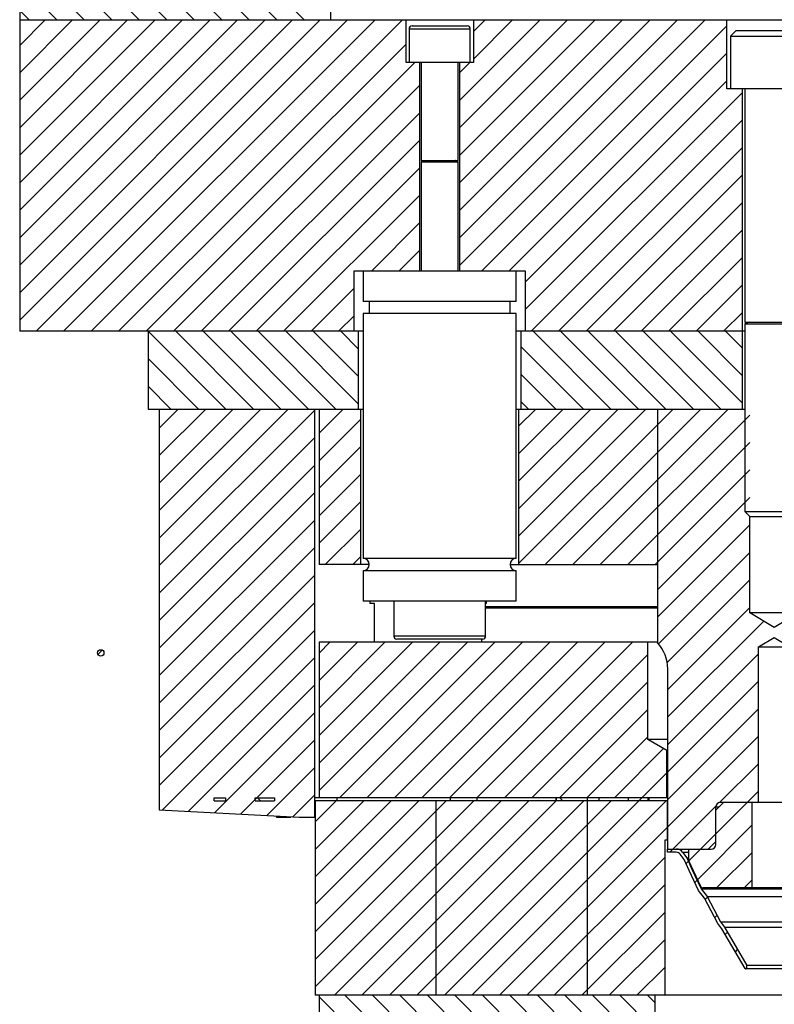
# Model space of a CAD drawing. Header units: inches. Extents: x 1772 to 2706, y -534 to -52.
# Tile 194 of 256: x 1873.63 to 1878.48, y -404.05 to -397.72. Entities that reach past the tile are written whole.
import ezdxf

# ---------------------------------------------------------------- set-up
doc = ezdxf.new("R2010")
doc.units = ezdxf.units.IN
doc.header["$LTSCALE"] = 0.5
doc.header["$MEASUREMENT"] = 0
doc.layers.add('SID-M-F', color=202, linetype='Continuous')
doc.layers.add('SID-M-S', color=105, linetype='Continuous')

msp = doc.modelspace()

# ---------------------------------------------------------------- hatches: boundary and pattern name
at = {"layer": 'SID-M-F'}
h = msp.add_hatch(dxfattribs=at)
h.set_pattern_fill('ANSI31', color=256, angle=90, style=0)
h.set_pattern_definition([(135, (2033.37002, -468.12668), (-0.08838835, -0.08838835), [])])
h.paths.add_polyline_path([(1874.87841, -402.72078), (1874.87841, -402.74078), (1874.95164, -402.74078), (1874.95164, -402.72078)], flags=0)
h = msp.add_hatch(dxfattribs=at)
h.set_pattern_fill('ANSI31', color=256, style=0)
h.set_pattern_definition([(45, (2033.37002, -468.12668), (-0.08838835, 0.08838835), [])])
h.paths.add_polyline_path([(1877.27841, -402.72078), (1877.27841, -402.74078), (1877.35164, -402.74078), (1877.35164, -402.72078)], flags=0)

# ---------------------------------------------------------------- linework, layer by layer
at = {"layer": 'SID-M-F', "linetype": 'Continuous'}
for p, q in [((1875.45966, -397.72078), (1873.62841, -395.88953)), ((1875.28288, -397.72078), (1873.62841, -396.06631)), ((1875.10611, -397.72078), (1873.62841, -396.24308)), ((1874.92933, -397.72078), (1873.62841, -396.41986)), ((1874.75255, -397.72078), (1873.62841, -396.59664)), ((1874.57578, -397.72078), (1873.62841, -396.77341)), ((1874.399, -397.72078), (1873.62841, -396.95019)), ((1874.22222, -397.72078), (1873.62841, -397.12697)), ((1874.04545, -397.72078), (1873.62841, -397.30374)), ((1873.86867, -397.72078), (1873.62841, -397.48052)), ((1873.69189, -397.72078), (1873.62841, -397.6573)), ((1873.62841, -397.88182), (1873.78944, -397.72078)), ((1873.62841, -398.0586), (1873.96622, -397.72078)), ((1873.62841, -398.23537), (1874.143, -397.72078)), ((1873.62841, -398.41215), (1874.31977, -397.72078)), ((1873.62841, -398.58893), (1874.49655, -397.72078)), ((1873.62841, -398.7657), (1874.67333, -397.72078)), ((1873.62841, -398.94248), (1874.8501, -397.72078)), ((1873.62841, -399.11926), (1875.02688, -397.72078)), ((1873.62841, -399.29603), (1875.20366, -397.72078)), ((1873.62841, -399.47281), (1875.38043, -397.72078)), ((1873.62841, -399.64959), (1875.55721, -397.72078)), ((1873.73399, -399.72078), (1875.73399, -397.72078)), ((1873.91076, -399.72078), (1875.91076, -397.72078)), ((1874.08754, -399.72078), (1876.08754, -397.72078)), ((1876.45636, -398.23585), (1876.97142, -397.72078)), ((1876.45636, -398.41262), (1877.1482, -397.72078)), ((1876.45636, -398.5894), (1877.32498, -397.72078)), ((1876.45636, -398.76618), (1877.50175, -397.72078)), ((1876.45636, -398.94295), (1877.67853, -397.72078)), ((1876.45636, -399.11973), (1877.85531, -397.72078)), ((1876.45636, -399.29651), (1878.03208, -397.72078)), ((1876.54494, -397.79371), (1876.61787, -397.72078)), ((1876.54494, -397.97049), (1876.79465, -397.72078)), ((1876.59847, -399.33118), (1878.17391, -397.75574)), ((1874.26432, -399.72078), (1876.11187, -397.87323)), ((1876.77524, -399.33118), (1878.17391, -397.93251)), ((1874.44109, -399.72078), (1876.16928, -397.9926)), ((1876.45636, -398.05907), (1876.52283, -397.9926)), ((1874.61787, -399.72078), (1876.20045, -398.1382)), ((1876.87841, -399.40479), (1878.17391, -398.10929)), ((1876.87841, -399.58157), (1878.27541, -398.18457)), ((1874.79465, -399.72078), (1876.20045, -398.31498)), ((1876.91597, -399.72078), (1878.27541, -398.36134)), ((1874.97142, -399.72078), (1876.20045, -398.49175)), ((1877.09274, -399.72078), (1878.27541, -398.53812)), ((1875.1482, -399.72078), (1876.20045, -398.66853)), ((1877.26952, -399.72078), (1878.27541, -398.7149)), ((1875.32498, -399.72078), (1876.20045, -398.84531)), ((1877.4463, -399.72078), (1878.27541, -398.89167)), ((1875.89136, -399.33118), (1876.20045, -399.02208)), ((1877.62307, -399.72078), (1878.27541, -399.06845)), ((1876.06814, -399.33118), (1876.20045, -399.19886)), ((1877.79985, -399.72078), (1878.27541, -399.24523)), ((1877.97663, -399.72078), (1878.27541, -399.422)), ((1875.50175, -399.72078), (1875.77841, -399.44413)), ((1878.1534, -399.72078), (1878.27541, -399.59878)), ((1875.67853, -399.72078), (1875.77841, -399.62091)), ((1874.95446, -400.22078), (1874.45446, -399.72078)), ((1875.13123, -400.22078), (1874.63123, -399.72078)), ((1875.30801, -400.22078), (1874.80801, -399.72078)), ((1875.48479, -400.22078), (1874.98479, -399.72078)), ((1875.66156, -400.22078), (1875.16156, -399.72078)), ((1875.80591, -400.18835), (1875.33834, -399.72078)), ((1875.80591, -400.01157), (1875.51512, -399.72078)), ((1875.80591, -399.8348), (1875.69189, -399.72078)), ((1877.42933, -400.22078), (1876.92933, -399.72078)), ((1877.60611, -400.22078), (1877.10611, -399.72078)), ((1877.78288, -400.22078), (1877.28288, -399.72078)), ((1877.95966, -400.22078), (1877.45966, -399.72078)), ((1878.13644, -400.22078), (1877.63644, -399.72078)), ((1878.27541, -400.18298), (1877.81321, -399.72078)), ((1878.27541, -400.0062), (1877.98999, -399.72078)), ((1878.27541, -399.82942), (1878.16677, -399.72078)), ((1877.25255, -400.22078), (1876.85091, -399.81914)), ((1874.77768, -400.22078), (1874.45341, -399.89651)), ((1877.07578, -400.22078), (1876.85091, -399.99591)), ((1874.6009, -400.22078), (1874.45341, -400.07329)), ((1876.899, -400.22078), (1876.85091, -400.17269)), ((1874.52541, -400.34358), (1874.6482, -400.22078)), ((1874.52541, -400.52035), (1874.82498, -400.22078)), ((1874.52541, -400.69713), (1875.00175, -400.22078)), ((1874.52541, -400.87391), (1875.17853, -400.22078)), ((1874.52541, -401.05068), (1875.35531, -400.22078)), ((1874.52541, -401.22746), (1875.52541, -400.22746)), ((1875.55341, -400.37624), (1875.70886, -400.22078)), ((1876.83591, -400.33117), (1876.9463, -400.22078)), ((1876.83591, -400.50795), (1877.12307, -400.22078)), ((1876.83591, -400.68473), (1877.29985, -400.22078)), ((1876.83591, -400.8615), (1877.47663, -400.22078)), ((1876.83591, -401.03828), (1877.6534, -400.22078)), ((1876.83591, -401.21506), (1877.83018, -400.22078)), ((1877.18373, -401.22078), (1878.18373, -400.22078)), ((1877.72841, -400.49933), (1878.00696, -400.22078)), ((1875.55341, -400.55301), (1875.82091, -400.28551)), ((1877.36051, -401.22078), (1878.32216, -400.25914)), ((1874.52541, -401.40424), (1875.52541, -400.40424)), ((1877.53729, -401.22078), (1878.32216, -400.43591)), ((1875.55341, -400.72979), (1875.82091, -400.46229)), ((1877.00696, -401.22078), (1877.72841, -400.49933)), ((1874.52541, -401.58101), (1875.52541, -400.58101)), ((1877.71406, -401.22078), (1878.32216, -400.61269)), ((1875.55341, -400.90657), (1875.82091, -400.63907)), ((1874.52541, -401.75779), (1875.52541, -400.75779)), ((1875.55341, -401.08334), (1875.82091, -400.81584)), ((1877.72841, -401.38322), (1878.32216, -400.78947)), ((1874.52541, -401.93457), (1875.52541, -400.93457)), ((1875.59274, -401.22078), (1875.82091, -400.99262)), ((1877.72841, -401.55999), (1878.32216, -400.96624)), ((1874.52541, -402.11134), (1875.52541, -401.11134)), ((1875.76952, -401.22078), (1875.82091, -401.1694)), ((1877.73407, -401.73111), (1878.32216, -401.14302)), ((1874.52541, -402.28812), (1875.52541, -401.28812)), ((1877.79059, -401.85137), (1878.32216, -401.3198)), ((1874.52541, -402.4649), (1875.52541, -401.4649)), ((1877.79441, -402.02432), (1878.32216, -401.49657)), ((1874.52541, -402.64167), (1875.52541, -401.64167)), ((1877.79441, -402.2011), (1878.41121, -401.58429)), ((1875.55341, -401.79045), (1875.62307, -401.72078)), ((1875.55341, -401.96723), (1875.79985, -401.72078)), ((1875.55341, -402.144), (1875.97663, -401.72078)), ((1875.55341, -402.32078), (1876.1534, -401.72078)), ((1875.55341, -402.49756), (1876.33018, -401.72078)), ((1875.55341, -402.67433), (1876.50696, -401.72078)), ((1875.68373, -402.72078), (1876.68373, -401.72078)), ((1875.86051, -402.72078), (1876.86051, -401.72078)), ((1876.03729, -402.72078), (1877.03729, -401.72078)), ((1876.21406, -402.72078), (1877.21406, -401.72078)), ((1876.39084, -402.72078), (1877.39084, -401.72078)), ((1876.56762, -402.72078), (1877.56762, -401.72078)), ((1874.13148, -401.79816), (1874.15893, -401.77072)), ((1874.54425, -402.7996), (1875.52541, -401.81845)), ((1876.74439, -402.72078), (1877.66591, -401.79927)), ((1877.79441, -402.37788), (1878.37791, -401.79438)), ((1874.71223, -402.80841), (1875.52541, -401.99523)), ((1876.92117, -402.72078), (1877.66591, -401.97605)), ((1877.79441, -402.55465), (1878.37791, -401.97115)), ((1877.79441, -402.73143), (1878.37791, -402.14793)), ((1874.8802, -402.81721), (1875.52541, -402.172)), ((1877.09795, -402.72078), (1877.66591, -402.15282)), ((1877.27472, -402.72078), (1877.66591, -402.3296)), ((1877.79441, -402.90821), (1878.37791, -402.32471)), ((1875.04817, -402.82601), (1875.52541, -402.34878)), ((1877.4515, -402.72078), (1877.76772, -402.40457)), ((1875.21615, -402.83482), (1875.52541, -402.52556)), ((1878.12813, -402.75126), (1878.37791, -402.50148)), ((1876.35828, -403.99078), (1877.78891, -402.56015)), ((1875.38412, -402.84362), (1875.52541, -402.70233)), ((1878.30538, -402.75078), (1878.37791, -402.67826)), ((1875.17636, -402.74078), (1875.15636, -402.72078)), ((1875.52841, -402.87611), (1875.66373, -402.74078)), ((1875.52841, -403.05289), (1875.84051, -402.74078)), ((1875.52841, -403.22966), (1876.01729, -402.74078)), ((1875.52841, -403.40644), (1876.19406, -402.74078)), ((1875.52841, -403.58322), (1876.37084, -402.74078)), ((1875.52841, -403.75999), (1876.54762, -402.74078)), ((1875.52841, -403.93677), (1876.72439, -402.74078)), ((1875.65117, -403.99078), (1876.90117, -402.74078)), ((1875.82795, -403.99078), (1877.07795, -402.74078)), ((1876.00472, -403.99078), (1877.25472, -402.74078)), ((1876.1815, -403.99078), (1877.4315, -402.74078)), ((1876.53505, -403.99078), (1877.78505, -402.74078)), ((1877.1209, -402.74078), (1877.1009, -402.72078)), ((1877.27841, -402.72151), (1877.27768, -402.72078)), ((1877.80861, -403.07078), (1878.10388, -402.77551)), ((1877.93043, -403.12573), (1878.30538, -402.75078)), ((1877.98705, -403.24589), (1878.33778, -402.89516)), ((1876.71183, -403.99078), (1877.79241, -402.91021)), ((1878.10894, -403.30078), (1878.33778, -403.07194)), ((1876.88861, -403.99078), (1877.77691, -403.10248)), ((1877.91165, -403.14452), (1877.92668, -403.12949)), ((1877.06538, -403.99078), (1877.77691, -403.27926)), ((1877.96807, -403.26487), (1877.98312, -403.24983)), ((1878.28571, -403.30078), (1878.33778, -403.24872)), ((1878.03518, -403.37454), (1878.04998, -403.35974)), ((1877.24216, -403.99078), (1877.77691, -403.45604)), ((1878.09638, -403.49011), (1878.11118, -403.47532)), ((1878.1638, -403.59948), (1878.17841, -403.58486)), ((1877.41894, -403.99078), (1877.77691, -403.63281)), ((1878.2292, -403.71085), (1878.24381, -403.69624)), ((1877.59571, -403.99078), (1877.77691, -403.80959)), ((1878.29539, -403.82144), (1878.30391, -403.81292)), ((1877.77249, -403.99078), (1877.77691, -403.98637)), ((1876.04248, -404.49078), (1875.55341, -404.00171)), ((1876.21925, -404.49078), (1875.71925, -403.99078)), ((1876.39603, -404.49078), (1875.89603, -403.99078)), ((1876.57281, -404.49078), (1876.07281, -403.99078)), ((1876.74958, -404.49078), (1876.24958, -403.99078)), ((1876.92636, -404.49078), (1876.42636, -403.99078)), ((1877.10314, -404.49078), (1876.60314, -403.99078)), ((1877.27991, -404.49078), (1876.77991, -403.99078)), ((1877.45669, -404.49078), (1876.95669, -403.99078)), ((1877.63347, -404.49078), (1877.13347, -403.99078)), ((1877.71278, -404.39332), (1877.31024, -403.99078)), ((1877.71278, -404.21655), (1877.48702, -403.99078)), ((1877.71278, -404.03977), (1877.6638, -403.99078))]:
    msp.add_line(p, q, dxfattribs=at)
at = {"layer": 'SID-M-S'}
for p, q in [((1873.62841, -393.72078), (1873.62841, -399.72078)), ((1875.62841, -397.72078), (1875.62841, -393.72078)), ((1919.12841, -397.72078), (1873.62841, -397.72078)), ((1876.11187, -397.9926), (1876.11187, -397.72078)), ((1876.13156, -397.77606), (1876.13156, -397.9926)), ((1876.13156, -397.77606), (1876.52526, -397.77606)), ((1876.15124, -397.75637), (1876.50557, -397.75637)), ((1876.52526, -397.9926), (1876.52526, -397.77606)), ((1876.54494, -397.72078), (1876.54494, -397.9926)), ((1878.17391, -398.16078), (1878.17391, -397.72078)), ((1878.23466, -397.78578), (1878.19716, -397.82328)), ((1878.19716, -397.82328), (1878.19716, -398.16078)), ((1878.19716, -397.82328), (1878.75966, -397.82328)), ((1878.23466, -397.78578), (1878.72216, -397.78578)), ((1876.54494, -397.9926), (1876.11187, -397.9926)), ((1876.20045, -399.33118), (1876.20045, -397.9926)), ((1876.2103, -397.9926), (1876.2103, -398.62291)), ((1876.44652, -398.62291), (1876.44652, -397.9926)), ((1876.45636, -397.9926), (1876.45636, -399.33118)), ((1878.78291, -398.16078), (1878.17391, -398.16078)), ((1878.27541, -400.22078), (1878.27541, -398.16078)), ((1878.29091, -398.16078), (1878.29091, -399.66118)), ((1876.2103, -398.62291), (1876.44652, -398.62291)), ((1876.22579, -398.62444), (1876.2103, -398.63007)), ((1876.2103, -398.63007), (1876.2103, -399.33118)), ((1876.2103, -398.63007), (1876.44652, -398.63007)), ((1876.22579, -398.62444), (1876.43103, -398.62444)), ((1876.44652, -398.63007), (1876.43103, -398.62444)), ((1876.44652, -399.33118), (1876.44652, -398.63007)), ((1875.77841, -399.72078), (1875.77841, -399.33118)), ((1875.77841, -399.33118), (1876.87841, -399.33118)), ((1875.83628, -399.33118), (1875.83628, -399.52803)), ((1876.82053, -399.52803), (1876.82053, -399.33118)), ((1876.87841, -399.33118), (1876.87841, -399.72078)), ((1876.82053, -399.52803), (1875.83628, -399.52803)), ((1875.87565, -399.52803), (1875.87565, -399.60677)), ((1876.78116, -399.60677), (1876.78116, -399.52803)), ((1875.83628, -399.60677), (1875.83628, -401.18157)), ((1876.82053, -399.60677), (1875.83628, -399.60677)), ((1876.82053, -401.18157), (1876.82053, -399.60677)), ((1878.29091, -399.66118), (1878.66591, -399.66118)), ((1878.31796, -399.66271), (1878.29091, -399.67255)), ((1878.29091, -399.67255), (1878.29091, -400.87953)), ((1878.29091, -399.67255), (1878.66591, -399.67255)), ((1878.31796, -399.66271), (1878.63885, -399.66271)), ((1875.83628, -399.72078), (1873.62841, -399.72078)), ((1874.45341, -399.72078), (1874.45341, -400.22078)), ((1875.80591, -400.22078), (1875.80591, -399.72078)), ((1878.29091, -399.72078), (1876.82053, -399.72078)), ((1876.85091, -399.72078), (1876.85091, -400.22078)), ((1874.45341, -400.22078), (1875.83628, -400.22078)), ((1874.52541, -400.22078), (1874.52541, -402.79862)), ((1875.52541, -402.84578), (1875.52541, -400.22078)), ((1875.55341, -400.22078), (1875.55341, -401.22078)), ((1875.82091, -401.22078), (1875.82091, -400.22078)), ((1876.82053, -400.22078), (1878.29091, -400.22078)), ((1876.83591, -400.22078), (1876.83591, -401.22078)), ((1877.72841, -400.22078), (1877.72841, -401.72371)), ((1878.29091, -400.87953), (1878.32216, -400.91078)), ((1878.29091, -400.87953), (1878.66591, -400.87953)), ((1878.32216, -401.53078), (1878.32216, -400.91078)), ((1878.32216, -400.91078), (1878.63466, -400.91078)), ((1876.82053, -401.18157), (1875.83628, -401.18157)), ((1875.87565, -401.22078), (1875.55341, -401.22078)), ((1875.83628, -401.26031), (1875.83628, -401.45716)), ((1876.82053, -401.26031), (1875.83628, -401.26031)), ((1876.78116, -401.22078), (1877.72841, -401.22078)), ((1876.82053, -401.45716), (1876.82053, -401.26031)), ((1876.82053, -401.45716), (1875.83628, -401.45716)), ((1875.87841, -401.45716), (1875.87841, -401.47078)), ((1875.90966, -401.47078), (1875.87841, -401.47078)), ((1875.90966, -401.72078), (1875.90966, -401.47078)), ((1876.03313, -401.45716), (1876.03313, -401.6811)), ((1876.62368, -401.6811), (1876.62368, -401.45716)), ((1876.62841, -401.47078), (1876.62368, -401.47078)), ((1876.62368, -401.49078), (1877.72841, -401.49078)), ((1876.62368, -401.49866), (1877.72841, -401.49866)), ((1876.62841, -401.47078), (1876.62841, -401.45716)), ((1878.47841, -401.62467), (1878.32216, -401.53078)), ((1878.63466, -401.53078), (1878.32216, -401.53078)), ((1878.63466, -401.53078), (1878.47841, -401.62467)), ((1876.62368, -401.6811), (1876.03313, -401.6811)), ((1876.604, -401.70078), (1876.05282, -401.70078)), ((1876.59716, -401.70078), (1876.59716, -401.72078)), ((1878.37791, -401.75078), (1878.47841, -401.6904)), ((1878.47841, -401.6904), (1878.57891, -401.75078)), ((1875.55341, -401.72078), (1875.55341, -402.72078)), ((1877.72841, -401.72078), (1875.55341, -401.72078)), ((1877.66591, -402.34578), (1877.66591, -401.72078)), ((1878.37791, -402.75078), (1878.37791, -401.75078)), ((1878.37791, -401.75078), (1878.57891, -401.75078)), ((1877.79441, -403.05078), (1877.79441, -401.89218)), ((1877.78891, -402.4168), (1877.66591, -402.34578)), ((1877.79441, -402.34578), (1877.66591, -402.34578)), ((1877.78891, -402.72078), (1877.78891, -402.4168)), ((1877.79441, -402.4168), (1877.78891, -402.4168)), ((1874.87841, -402.72078), (1874.95164, -402.72078)), ((1874.87841, -402.74078), (1874.87841, -402.72078)), ((1874.87841, -402.74078), (1874.95164, -402.74078)), ((1874.95164, -402.72078), (1874.95164, -402.74078)), ((1875.14141, -402.74078), (1875.14141, -402.72078)), ((1875.14141, -402.72078), (1875.26591, -402.72078)), ((1875.14141, -402.74078), (1875.26591, -402.74078)), ((1875.26591, -402.72078), (1875.26591, -402.74078)), ((1877.79441, -402.72078), (1875.52541, -402.72078)), ((1877.79441, -402.74078), (1875.52841, -402.74078)), ((1875.52841, -402.74078), (1875.52841, -403.99078)), ((1875.66663, -402.72078), (1875.66663, -402.74078)), ((1876.30341, -402.74078), (1876.30341, -403.99078)), ((1876.39497, -402.72078), (1876.39497, -402.74078)), ((1876.56817, -402.72078), (1876.56817, -402.74078)), ((1877.07517, -402.72078), (1877.07517, -402.74078)), ((1877.08018, -402.74078), (1877.08018, -402.72078)), ((1877.27841, -403.99078), (1877.27841, -402.72078)), ((1877.35164, -402.72078), (1877.35164, -402.74078)), ((1877.54141, -402.74078), (1877.54141, -402.72078)), ((1877.66591, -402.72078), (1877.66591, -402.74078)), ((1877.67208, -402.72078), (1877.67208, -402.74078)), ((1877.79241, -402.99078), (1877.79241, -402.74078)), ((1878.10341, -402.80078), (1878.15341, -402.75078)), ((1878.10341, -403.02078), (1878.10341, -402.78078)), ((1878.12341, -402.78078), (1878.10341, -402.78078)), ((1878.82341, -402.75078), (1878.13341, -402.75078)), ((1878.33778, -403.30078), (1878.33778, -402.75078)), ((1874.52541, -402.79862), (1875.42541, -402.84578)), ((1875.27891, -402.83811), (1875.27891, -402.84578)), ((1875.27891, -402.84578), (1875.37191, -402.84578)), ((1875.37191, -402.84578), (1875.37191, -402.84298)), ((1875.42541, -402.84578), (1875.52541, -402.84578)), ((1877.77691, -403.99078), (1877.77691, -402.99078)), ((1877.77691, -402.99078), (1877.79441, -402.99078)), ((1878.10341, -403.00078), (1878.05341, -403.05078)), ((1877.79241, -403.07078), (1877.79241, -403.05078)), ((1877.79241, -403.05078), (1878.07341, -403.05078)), ((1877.84967, -403.07078), (1877.79241, -403.07078)), ((1877.8992, -403.11809), (1877.87398, -403.08321)), ((1877.89019, -403.07149), (1877.9165, -403.10788)), ((1877.89019, -403.07149), (1877.92841, -403.07149)), ((1877.92841, -403.05078), (1877.92841, -403.12143)), ((1877.93179, -403.18727), (1877.8992, -403.11809)), ((1877.9165, -403.10788), (1877.9499, -403.17877)), ((1877.9165, -403.10788), (1877.92841, -403.10788)), ((1878.01021, -403.29505), (1877.92841, -403.12143)), ((1877.99272, -403.31761), (1877.93179, -403.18727)), ((1877.9499, -403.17877), (1878.00988, -403.30708)), ((1877.9499, -403.17877), (1877.95543, -403.17877)), ((1878.03093, -403.36652), (1877.99272, -403.31761)), ((1878.00988, -403.30708), (1878.04778, -403.3556)), ((1878.00988, -403.30708), (1878.94693, -403.30708)), ((1878.93755, -403.30078), (1878.01926, -403.30078)), ((1878.1169, -403.52884), (1878.03093, -403.36652)), ((1878.04778, -403.3556), (1878.13386, -403.51815)), ((1878.04778, -403.3556), (1878.90903, -403.3556)), ((1878.14308, -403.5642), (1878.1169, -403.52884)), ((1878.13386, -403.51815), (1878.15979, -403.55315)), ((1878.13386, -403.51815), (1878.82295, -403.51815)), ((1878.29289, -403.81932), (1878.14308, -403.5642)), ((1878.15979, -403.55315), (1878.30391, -403.79858)), ((1878.15979, -403.55315), (1878.79702, -403.55315)), ((1878.65961, -403.82178), (1878.2972, -403.82178)), ((1878.65291, -403.79858), (1878.30391, -403.79858)), ((1878.30391, -403.82178), (1878.30391, -403.79858)), ((1882.27841, -403.99078), (1875.52841, -403.99078)), ((1875.55341, -403.99078), (1875.55341, -404.49078)), ((1877.71278, -404.49078), (1877.71278, -403.99078))]:
    msp.add_line(p, q, dxfattribs=at)
msp.add_circle((1874.14966, -401.7889), 0.0205, dxfattribs=at)
for centre, radius, start, end in [((1876.15124, -397.77606), 0.01969, 90, 180), ((1876.50557, -397.77606), 0.01969, 0, 90), ((1876.22552, -398.6237), 0.000787, 290, 90), ((1876.4313, -398.6237), 0.000787, 90, 250), ((1878.31769, -399.66197), 0.000787, 290, 90), ((1875.83628, -401.22094), 0.03937, 270, 90), ((1876.82053, -401.22094), 0.03937, 90, 270), ((1876.05282, -401.6811), 0.01969, 180, 270), ((1876.604, -401.6811), 0.01969, 270, 0), ((1877.54641, -401.89218), 0.248, 0, 42.7881), ((1878.13341, -402.78078), 0.03, 90, 180), ((1878.07341, -403.02078), 0.03, 270, 0), ((1877.84967, -403.10078), 0.05, 35.862849, 90), ((1877.84967, -403.10078), 0.03, 35.862849, 90), ((1878.01926, -403.29078), 0.01, 205.23001, 270), ((1878.2972, -403.81678), 0.005, 210.421305, 270)]:
    msp.add_arc(centre, radius, start, end, dxfattribs=at)

doc.saveas('drawing.dxf')
